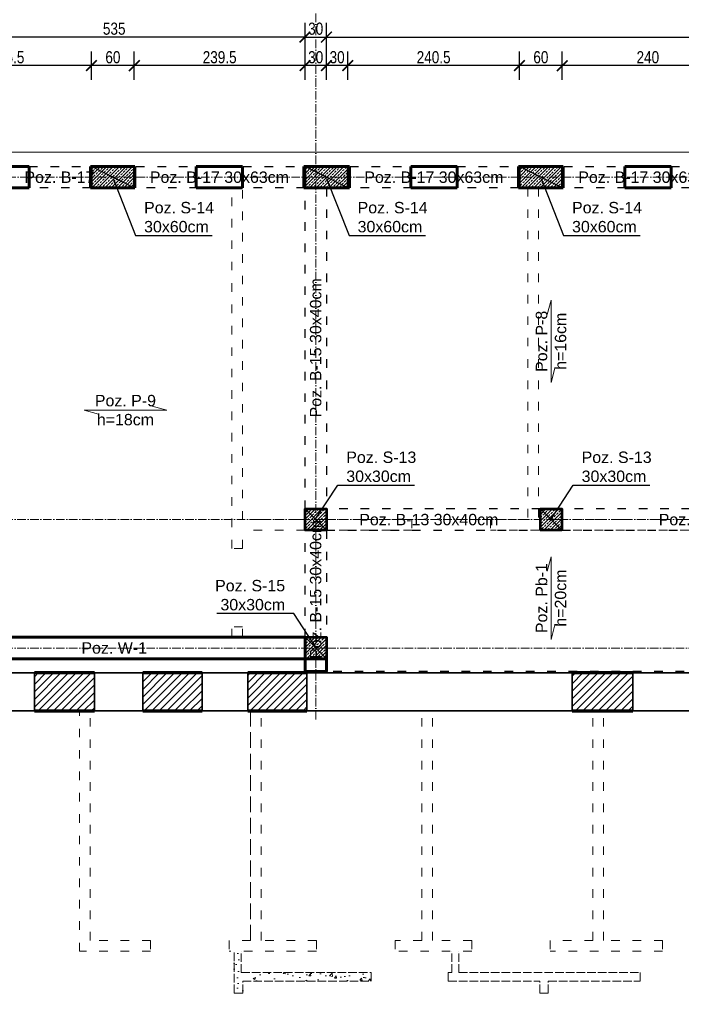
# Model space of a CAD drawing. Header units: inches. Extents: x 201967 to 338763, y -32705 to 30884.
# Tile 80 of 236: x 317119 to 318047, y -4 to 1376. Entities that reach past the tile are written whole.
import ezdxf

# ---------------------------------------------------------------- set-up
doc = ezdxf.new("R2010")
doc.units = ezdxf.units.IN
doc.header["$MEASUREMENT"] = 0
for name, pattern in [('ACAD_ISO02W100', [15, 12, -3]), ('ACAD_ISO03W100', [30, 12, -18]), ('ACAD_ISO10W100', [18, 12, -3, 0, -3])]:
    doc.linetypes.add(name, pattern=pattern)
for name, color, linetype, lineweight in [('00 b ŚCIANY nowe-zamurowania', 242, 'Continuous', 70), ('01 a1 KONSTRUKCJA żelebet', 200, 'Continuous', 53), ('01 b KONSTRUKCJA belki', 92, 'ACAD_ISO03W100', 30), ('01h1 KONSTRUKCJA pozycje stropy', 253, 'Continuous', 13), ('01h2 KONSTRUKCJA pozycje belki', 254, 'Continuous', 13), ('01h3 KONSTRUKCJA pozycje słupy', 252, 'Continuous', 13), ('02 b ściany dziłowe cienkie', 6, 'ACAD_ISO03W100', 13), ('11 OSIE ściany', 2, 'ACAD_ISO10W100', 5), ('90 WYMIAR', 155, 'Continuous', 9), ('_proj_MURY konstr', 1, 'Continuous', 20), ('_proj_SCHODY', 2, 'Continuous', 9), ('K_kreskowanie', 251, 'Continuous', 0), ('MURY konstrukcyjne', 70, 'Continuous', 60)]:
    doc.layers.add(name, color=color, linetype=linetype, lineweight=lineweight)
doc.styles.add('100 arial', font='arial.ttf', dxfattribs={"width": 0.8, "height": 17})
doc.styles.add('arialcce', font='arial.ttf')
doc.styles.add('OPIS', font='arial.ttf')
doc.styles.add('RomanS', font='romans.shx')
doc.dimstyles.new('100', dxfattribs={"dimscale": 10, "dimtxt": 17, "dimasz": 1.5, "dimexe": 2, "dimexo": 2, "dimgap": 0.3, "dimtad": 1, "dimdec": 1, "dimrnd": 0.5, "dimdsep": 46, "dimtxsty": '100 arial', "dimblk": 'ARCHTICK', "dimcen": 10, "dimclrd": 256, "dimclre": 256, "dimclrt": 256, "dimadec": 0, "dimazin": 0, "dimtfac": 1, "dimtdec": 1, "dimtix": 1, "dimtmove": 1, "dimatfit": 3, "dimfxl": 2, "dimfxlon": 1, "dimtolj": 1, "dimarcsym": 0})
doc.dimstyles.new('DIM100txt12', dxfattribs={"dimtxt": 12, "dimasz": 1.05, "dimexe": 0, "dimexo": 8, "dimgap": 4, "dimtad": 1, "dimdec": 7, "dimrnd": 0.5, "dimdsep": 46, "dimtxsty": 'RomanS', "dimblk1": 'DIM', "dimblk2": 'DIM', "dimsah": 1, "dimcen": 0.09, "dimse1": 1, "dimse2": 1, "dimclrt": 256, "dimadec": 1, "dimazin": 0, "dimtfac": 1, "dimtdec": 7, "dimtix": 1, "dimtofl": 0, "dimtmove": 2, "dimatfit": 3, "dimfxl": 1, "dimtolj": 1, "dimtzin": 0, "dimarcsym": 0})
pattern_1 = [(45, (0, -25), (-4.490128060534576, 4.490128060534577), []), (45, (4.490130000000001, -25), (-4.490128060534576, 4.490128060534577), [3.175, -1.5875])]

# ---------------------------------------------------------------- blocks, each defined once
blk = doc.blocks.new('1 osie 1 część BPPZ')
at = {"layer": '11 OSIE ściany'}
for p, q in [((-3437.399999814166, -529.999028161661), (-3437.399999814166, 516.7509718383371)), ((-907.3999998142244, 230.0009718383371), (-4101.782290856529, 230.0009718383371)), ((-1237.399999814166, -249.9990929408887), (-4101.782290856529, -249.9990929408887)), ((-1237.399999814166, -429.999028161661), (-4101.782290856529, -429.999028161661))]:
    blk.add_line(p, q, dxfattribs=at)
blk = doc.blocks.new('*U1121')
at = {"lineweight": 5, "ltscale": 0.25}
h = blk.add_hatch(dxfattribs=at)
h.set_pattern_fill('ANSI33', color=5, style=0)
h.set_pattern_definition(pattern_1)
h.paths.add_polyline_path([(0, 0), (-7.105427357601e-16, -30), (30, -30), (30, 0)])
blk.add_lwpolyline([(0, 0), (-7.105427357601e-16, -30), (30, -30), (30, 0)], close=True)
at = {"layer": 'Defpoints'}
blk.add_line((0, 0), (30, -30), dxfattribs=at)
blk = doc.blocks.new('*U1125')
at = {"lineweight": 5, "ltscale": 0.25}
h = blk.add_hatch(dxfattribs=at)
h.set_pattern_fill('ANSI33', color=5, style=0)
h.set_pattern_definition(pattern_1)
h.paths.add_polyline_path([(0, 0), (-4.973799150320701e-15, -60), (30, -60), (30, 0)])
blk.add_lwpolyline([(0, 0), (-4.973799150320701e-15, -60), (30, -60), (30, 0)], close=True)
at = {"layer": 'Defpoints'}
blk.add_line((0, 0), (30, -60), dxfattribs=at)
blk = doc.blocks.new('1 słupy 1 pietro rozbudowa 2')
at = {"layer": '01 a1 KONSTRUKCJA żelebet', "xscale": -1, "rotation": 270}
for name, p in [('*U1125', (310.6575151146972, -15.00000000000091)), ('*U1125', (610, -14.99999999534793)), ('*U1125', (910.6575151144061, -15.00000000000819)), ('*U1121', (580, -495.0000647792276)), ('*U1121', (910, -495.0000647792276)), ('*U1121', (580, -675.0000647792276))]:
    blk.add_blockref(name, p, dxfattribs=at)
blk = doc.blocks.new('DIM')
for p, q in [((7.275957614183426e-12, -13.00000000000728), (7.275957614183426e-12, 12.99999999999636)), ((8.000000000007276, -7.275957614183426e-12), (-7.999999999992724, -7.275957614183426e-12))]:
    blk.add_line(p, q)
at = {"const_width": 1.714285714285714}
blk.add_lwpolyline([(5.714285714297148, 5.714285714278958), (-5.71428571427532, -5.71428571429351)], dxfattribs=at)
blk = doc.blocks.new('_ARCHTICK')
at = {"color": 0, "linetype": 'ByBlock', "const_width": 0.15}
blk.add_lwpolyline([(-0.5, -0.5), (0.5, 0.5)], dxfattribs=at)
blk = doc.blocks.new('*D1776')
at = {"layer": '90 WYMIAR', "lineweight": -2, "transparency": 16777216}
for p, q in [((317534.1205437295, 1767.472764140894), (317534.1205437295, 1807.472764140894)), ((319054.1205437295, 1787.472764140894), (317534.1205437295, 1787.472764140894)), ((319054.1205437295, 1787.472764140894), (319054.1205437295, 1767.472764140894))]:
    blk.add_line(p, q, dxfattribs=at)
at = {"layer": 'Defpoints', "color": 0, "transparency": 16777216}
for p in [(319054.1205437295, 1795.280210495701), (317534.1205437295, 1787.472764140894), (317534.1205437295, 1288.780210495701)]:
    blk.add_point(p, dxfattribs=at)
at = {"layer": '90 WYMIAR', "lineweight": -2, "transparency": 16777216, "xscale": 15, "yscale": 15, "zscale": 15, "rotation": 180}
blk.add_blockref('_ARCHTICK', (317534.1205437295, 1787.472764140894), dxfattribs=at)
at = {"layer": '90 WYMIAR', "lineweight": -2, "transparency": 16777216, "xscale": 15, "yscale": 15, "zscale": 15}
blk.add_blockref('_ARCHTICK', (319054.1205437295, 1787.472764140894), dxfattribs=at)
at = {"layer": '90 WYMIAR', "transparency": 16777216, "insert": (318294.1205437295, 1799.152504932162), "char_height": 17, "attachment_point": 5, "style": '100 arial'}
blk.add_mtext('\\A1;1520', dxfattribs=at)
blk = doc.blocks.new('*D1822')
at = {"layer": '90 WYMIAR', "lineweight": -2, "transparency": 16777216}
for p, q in [((316969.1205437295, 1767.472764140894), (316969.1205437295, 1807.472764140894)), ((317534.1205437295, 1767.472764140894), (317534.1205437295, 1807.472764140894)), ((317534.1205437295, 1787.472764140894), (316969.1205437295, 1787.472764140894))]:
    blk.add_line(p, q, dxfattribs=at)
at = {"layer": 'Defpoints', "color": 0, "transparency": 16777216}
for p in [(316969.1205437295, 1787.472764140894), (316969.1205437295, 1442.030210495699), (317534.1205437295, 1288.780210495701)]:
    blk.add_point(p, dxfattribs=at)
at = {"layer": '90 WYMIAR', "lineweight": -2, "transparency": 16777216, "xscale": 15, "yscale": 15, "zscale": 15, "rotation": 180}
blk.add_blockref('_ARCHTICK', (316969.1205437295, 1787.472764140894), dxfattribs=at)
at = {"layer": '90 WYMIAR', "lineweight": -2, "transparency": 16777216, "xscale": 15, "yscale": 15, "zscale": 15}
blk.add_blockref('_ARCHTICK', (317534.1205437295, 1787.472764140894), dxfattribs=at)
at = {"layer": '90 WYMIAR', "transparency": 16777216, "insert": (317251.6205437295, 1799.152504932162), "char_height": 17, "attachment_point": 5, "style": '100 arial'}
blk.add_mtext('\\A1;565', dxfattribs=at)
blk = doc.blocks.new('*D1827')
at = {"layer": '90 WYMIAR', "lineweight": -2, "transparency": 16777216}
for p, q in [((316776.7828983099, 1629.40739390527), (316736.7828983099, 1629.40739390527)), ((316756.7828983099, 1155.280210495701), (316756.7828983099, 1629.40739390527)), ((316776.7828983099, 1155.280210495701), (316736.7828983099, 1155.280210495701))]:
    blk.add_line(p, q, dxfattribs=at)
at = {"layer": 'Defpoints', "color": 0, "transparency": 16777216}
for p in [(316756.7828983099, 1629.40739390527), (319054.1205437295, 1629.407393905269), (316869.7382526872, 1155.280210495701)]:
    blk.add_point(p, dxfattribs=at)
at = {"layer": '90 WYMIAR', "lineweight": -2, "transparency": 16777216, "xscale": 15, "yscale": 15, "zscale": 15}
for p, rotation in [((316756.7828983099, 1629.40739390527), 90), ((316756.7828983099, 1155.280210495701), 270)]:
    blk.add_blockref('_ARCHTICK', p, dxfattribs=dict(at, rotation=rotation))
at = {"layer": '90 WYMIAR', "transparency": 16777216, "insert": (316745.2828983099, 1392.343802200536), "char_height": 17, "attachment_point": 5, "rotation": 90, "style": '100 arial'}
blk.add_mtext('\\A1;474', dxfattribs=at)
blk = doc.blocks.new('*D1795')
at = {"layer": '90 WYMIAR', "lineweight": -2, "transparency": 16777216}
for p, q in [((317879.7780588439, 1291.786158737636), (317879.7780588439, 1331.786158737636)), ((318119.7780588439, 1291.786158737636), (318119.7780588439, 1331.786158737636)), ((318119.7780588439, 1311.786158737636), (317879.7780588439, 1311.786158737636))]:
    blk.add_line(p, q, dxfattribs=at)
at = {"layer": 'Defpoints', "color": 0, "transparency": 16777216}
for p in [(317879.7780588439, 1311.786158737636), (317879.7780588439, 1170.280210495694), (318119.7780588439, 1170.280210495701)]:
    blk.add_point(p, dxfattribs=at)
at = {"layer": '90 WYMIAR', "lineweight": -2, "transparency": 16777216, "xscale": 15, "yscale": 15, "zscale": 15, "rotation": 180}
blk.add_blockref('_ARCHTICK', (317879.7780588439, 1311.786158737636), dxfattribs=at)
at = {"layer": '90 WYMIAR', "lineweight": -2, "transparency": 16777216, "xscale": 15, "yscale": 15, "zscale": 15}
blk.add_blockref('_ARCHTICK', (318119.7780588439, 1311.786158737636), dxfattribs=at)
at = {"layer": '90 WYMIAR', "transparency": 16777216, "insert": (317999.7780588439, 1323.465899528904), "char_height": 17, "attachment_point": 5, "style": '100 arial'}
blk.add_mtext('\\A1;240', dxfattribs=at)
blk = doc.blocks.new('*D1796')
at = {"layer": '90 WYMIAR', "lineweight": -2, "transparency": 16777216}
for p, q in [((317819.7780588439, 1291.786158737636), (317819.7780588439, 1331.786158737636)), ((317879.7780588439, 1291.786158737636), (317879.7780588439, 1331.786158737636)), ((317879.7780588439, 1311.786158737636), (317819.7780588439, 1311.786158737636))]:
    blk.add_line(p, q, dxfattribs=at)
at = {"layer": 'Defpoints', "color": 0, "transparency": 16777216}
for p in [(317819.7780588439, 1311.786158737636), (317819.7780588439, 1170.280210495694), (317879.7780588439, 1170.280210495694)]:
    blk.add_point(p, dxfattribs=at)
at = {"layer": '90 WYMIAR', "lineweight": -2, "transparency": 16777216, "xscale": 15, "yscale": 15, "zscale": 15, "rotation": 180}
blk.add_blockref('_ARCHTICK', (317819.7780588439, 1311.786158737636), dxfattribs=at)
at = {"layer": '90 WYMIAR', "lineweight": -2, "transparency": 16777216, "xscale": 15, "yscale": 15, "zscale": 15}
blk.add_blockref('_ARCHTICK', (317879.7780588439, 1311.786158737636), dxfattribs=at)
at = {"layer": '90 WYMIAR', "transparency": 16777216, "insert": (317849.7780588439, 1323.465899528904), "char_height": 17, "attachment_point": 5, "style": '100 arial'}
blk.add_mtext('\\A1;60', dxfattribs=at)
blk = doc.blocks.new('*D1797')
at = {"layer": '90 WYMIAR', "lineweight": -2, "transparency": 16777216}
for p, q in [((317579.1205437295, 1291.786158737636), (317579.1205437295, 1331.786158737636)), ((317819.7780588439, 1291.786158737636), (317819.7780588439, 1331.786158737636)), ((317819.7780588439, 1311.786158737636), (317579.1205437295, 1311.786158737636))]:
    blk.add_line(p, q, dxfattribs=at)
at = {"layer": 'Defpoints', "color": 0, "transparency": 16777216}
for p in [(317579.1205437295, 1311.786158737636), (317579.1205437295, 1170.280210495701), (317819.7780588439, 1170.280210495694)]:
    blk.add_point(p, dxfattribs=at)
at = {"layer": '90 WYMIAR', "lineweight": -2, "transparency": 16777216, "xscale": 15, "yscale": 15, "zscale": 15, "rotation": 180}
blk.add_blockref('_ARCHTICK', (317579.1205437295, 1311.786158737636), dxfattribs=at)
at = {"layer": '90 WYMIAR', "lineweight": -2, "transparency": 16777216, "xscale": 15, "yscale": 15, "zscale": 15}
blk.add_blockref('_ARCHTICK', (317819.7780588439, 1311.786158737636), dxfattribs=at)
at = {"layer": '90 WYMIAR', "transparency": 16777216, "insert": (317699.4493012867, 1323.465899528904), "char_height": 17, "attachment_point": 5, "style": '100 arial'}
blk.add_mtext('\\A1;240.5', dxfattribs=at)
blk = doc.blocks.new('*D1798')
at = {"layer": '90 WYMIAR', "lineweight": -2, "transparency": 16777216}
for p, q in [((317549.1205437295, 1291.786158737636), (317549.1205437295, 1331.786158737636)), ((317579.1205437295, 1291.786158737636), (317579.1205437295, 1331.786158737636)), ((317579.1205437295, 1311.786158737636), (317549.1205437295, 1311.786158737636))]:
    blk.add_line(p, q, dxfattribs=at)
at = {"layer": 'Defpoints', "color": 0, "transparency": 16777216}
for p in [(317549.1205437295, 1311.786158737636), (317579.1205437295, 1170.280210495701), (317549.1205437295, 1140.280210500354)]:
    blk.add_point(p, dxfattribs=at)
at = {"layer": '90 WYMIAR', "lineweight": -2, "transparency": 16777216, "xscale": 15, "yscale": 15, "zscale": 15, "rotation": 180}
blk.add_blockref('_ARCHTICK', (317549.1205437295, 1311.786158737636), dxfattribs=at)
at = {"layer": '90 WYMIAR', "lineweight": -2, "transparency": 16777216, "xscale": 15, "yscale": 15, "zscale": 15}
blk.add_blockref('_ARCHTICK', (317579.1205437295, 1311.786158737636), dxfattribs=at)
at = {"layer": '90 WYMIAR', "transparency": 16777216, "insert": (317564.1205437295, 1323.471697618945), "char_height": 17, "attachment_point": 5, "style": '100 arial'}
blk.add_mtext('\\A1;30', dxfattribs=at)
blk = doc.blocks.new('*D1799')
at = {"layer": '90 WYMIAR', "lineweight": -2, "transparency": 16777216}
for p, q in [((317519.1205437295, 1291.786158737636), (317519.1205437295, 1331.786158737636)), ((317549.1205437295, 1291.786158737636), (317549.1205437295, 1331.786158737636)), ((317549.1205437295, 1311.786158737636), (317519.1205437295, 1311.786158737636))]:
    blk.add_line(p, q, dxfattribs=at)
at = {"layer": 'Defpoints', "color": 0, "transparency": 16777216}
for p in [(317519.1205437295, 1311.786158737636), (317519.1205437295, 1155.280210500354), (317549.1205437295, 1140.280210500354)]:
    blk.add_point(p, dxfattribs=at)
at = {"layer": '90 WYMIAR', "lineweight": -2, "transparency": 16777216, "xscale": 15, "yscale": 15, "zscale": 15, "rotation": 180}
blk.add_blockref('_ARCHTICK', (317519.1205437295, 1311.786158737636), dxfattribs=at)
at = {"layer": '90 WYMIAR', "lineweight": -2, "transparency": 16777216, "xscale": 15, "yscale": 15, "zscale": 15}
blk.add_blockref('_ARCHTICK', (317549.1205437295, 1311.786158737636), dxfattribs=at)
at = {"layer": '90 WYMIAR', "transparency": 16777216, "insert": (317534.1205437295, 1323.471697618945), "char_height": 17, "attachment_point": 5, "style": '100 arial'}
blk.add_mtext('\\A1;30', dxfattribs=at)
blk = doc.blocks.new('*D1800')
at = {"layer": '90 WYMIAR', "lineweight": -2, "transparency": 16777216}
for p, q in [((317279.7780588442, 1291.786158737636), (317279.7780588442, 1331.786158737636)), ((317519.1205437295, 1291.786158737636), (317519.1205437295, 1331.786158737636)), ((317519.1205437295, 1311.786158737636), (317279.7780588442, 1311.786158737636))]:
    blk.add_line(p, q, dxfattribs=at)
at = {"layer": 'Defpoints', "color": 0, "transparency": 16777216}
for p in [(317279.7780588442, 1311.786158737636), (317279.7780588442, 1155.280210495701), (317519.1205437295, 1155.280210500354)]:
    blk.add_point(p, dxfattribs=at)
at = {"layer": '90 WYMIAR', "lineweight": -2, "transparency": 16777216, "xscale": 15, "yscale": 15, "zscale": 15, "rotation": 180}
blk.add_blockref('_ARCHTICK', (317279.7780588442, 1311.786158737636), dxfattribs=at)
at = {"layer": '90 WYMIAR', "lineweight": -2, "transparency": 16777216, "xscale": 15, "yscale": 15, "zscale": 15}
blk.add_blockref('_ARCHTICK', (317519.1205437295, 1311.786158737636), dxfattribs=at)
at = {"layer": '90 WYMIAR', "transparency": 16777216, "insert": (317399.4493012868, 1323.471697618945), "char_height": 17, "attachment_point": 5, "style": '100 arial'}
blk.add_mtext('\\A1;239.5', dxfattribs=at)
blk = doc.blocks.new('*D1801')
at = {"layer": '90 WYMIAR', "lineweight": -2, "transparency": 16777216}
for p, q in [((317219.7780588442, 1291.786158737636), (317219.7780588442, 1331.786158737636)), ((317279.7780588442, 1291.786158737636), (317279.7780588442, 1331.786158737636)), ((317279.7780588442, 1311.786158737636), (317219.7780588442, 1311.786158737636))]:
    blk.add_line(p, q, dxfattribs=at)
at = {"layer": 'Defpoints', "color": 0, "transparency": 16777216}
for p in [(317219.7780588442, 1311.786158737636), (317219.7780588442, 1155.280210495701), (317279.7780588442, 1155.280210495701)]:
    blk.add_point(p, dxfattribs=at)
at = {"layer": '90 WYMIAR', "lineweight": -2, "transparency": 16777216, "xscale": 15, "yscale": 15, "zscale": 15, "rotation": 180}
blk.add_blockref('_ARCHTICK', (317219.7780588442, 1311.786158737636), dxfattribs=at)
at = {"layer": '90 WYMIAR', "lineweight": -2, "transparency": 16777216, "xscale": 15, "yscale": 15, "zscale": 15}
blk.add_blockref('_ARCHTICK', (317279.7780588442, 1311.786158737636), dxfattribs=at)
at = {"layer": '90 WYMIAR', "transparency": 16777216, "insert": (317249.7780588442, 1323.465899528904), "char_height": 17, "attachment_point": 5, "style": '100 arial'}
blk.add_mtext('\\A1;60', dxfattribs=at)
blk = doc.blocks.new('*D1802')
at = {"layer": '90 WYMIAR', "lineweight": -2, "transparency": 16777216}
for p, q in [((316984.1205437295, 1291.786158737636), (316984.1205437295, 1331.786158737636)), ((317219.7780588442, 1291.786158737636), (317219.7780588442, 1331.786158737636)), ((317219.7780588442, 1311.786158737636), (316984.1205437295, 1311.786158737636))]:
    blk.add_line(p, q, dxfattribs=at)
at = {"layer": 'Defpoints', "color": 0, "transparency": 16777216}
for p in [(316984.1205437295, 1311.786158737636), (316984.1205437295, 1155.280210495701), (317219.7780588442, 1155.280210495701)]:
    blk.add_point(p, dxfattribs=at)
at = {"layer": '90 WYMIAR', "lineweight": -2, "transparency": 16777216, "xscale": 15, "yscale": 15, "zscale": 15, "rotation": 180}
blk.add_blockref('_ARCHTICK', (316984.1205437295, 1311.786158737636), dxfattribs=at)
at = {"layer": '90 WYMIAR', "lineweight": -2, "transparency": 16777216, "xscale": 15, "yscale": 15, "zscale": 15}
blk.add_blockref('_ARCHTICK', (317219.7780588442, 1311.786158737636), dxfattribs=at)
at = {"layer": '90 WYMIAR', "transparency": 16777216, "insert": (317101.9493012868, 1323.471697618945), "char_height": 17, "attachment_point": 5, "style": '100 arial'}
blk.add_mtext('\\A1;235.5', dxfattribs=at)
blk = doc.blocks.new('*D1769')
at = {"layer": '90 WYMIAR', "lineweight": -2, "transparency": 16777216}
for p, q in [((316984.1205437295, 1331.786158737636), (316984.1205437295, 1371.786158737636)), ((317519.1205437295, 1331.786158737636), (317519.1205437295, 1371.786158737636)), ((317519.1205437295, 1351.786158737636), (316984.1205437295, 1351.786158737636))]:
    blk.add_line(p, q, dxfattribs=at)
at = {"layer": 'Defpoints', "color": 0, "transparency": 16777216}
for p in [(316984.1205437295, 1351.786158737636), (316984.1205437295, 1170.280210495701), (317519.1205437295, 1140.280210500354)]:
    blk.add_point(p, dxfattribs=at)
at = {"layer": '90 WYMIAR', "lineweight": -2, "transparency": 16777216, "xscale": 15, "yscale": 15, "zscale": 15, "rotation": 180}
blk.add_blockref('_ARCHTICK', (316984.1205437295, 1351.786158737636), dxfattribs=at)
at = {"layer": '90 WYMIAR', "lineweight": -2, "transparency": 16777216, "xscale": 15, "yscale": 15, "zscale": 15}
blk.add_blockref('_ARCHTICK', (317519.1205437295, 1351.786158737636), dxfattribs=at)
at = {"layer": '90 WYMIAR', "transparency": 16777216, "insert": (317251.6205437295, 1363.471697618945), "char_height": 17, "attachment_point": 5, "style": '100 arial'}
blk.add_mtext('\\A1;535', dxfattribs=at)
blk = doc.blocks.new('*D1771')
at = {"layer": '90 WYMIAR', "lineweight": -2, "transparency": 16777216}
for p, q in [((317519.1205437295, 1331.786158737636), (317519.1205437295, 1371.786158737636)), ((317549.1205437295, 1331.786158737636), (317549.1205437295, 1371.786158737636)), ((317519.1205437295, 1351.786158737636), (317549.1205437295, 1351.786158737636))]:
    blk.add_line(p, q, dxfattribs=at)
at = {"layer": 'Defpoints', "color": 0, "transparency": 16777216}
for p in [(317549.1205437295, 1351.786158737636), (317519.1205437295, 1140.280210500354), (317549.1205437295, 1140.280210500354)]:
    blk.add_point(p, dxfattribs=at)
at = {"layer": '90 WYMIAR', "lineweight": -2, "transparency": 16777216, "xscale": 15, "yscale": 15, "zscale": 15, "rotation": 180}
blk.add_blockref('_ARCHTICK', (317519.1205437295, 1351.786158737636), dxfattribs=at)
at = {"layer": '90 WYMIAR', "lineweight": -2, "transparency": 16777216, "xscale": 15, "yscale": 15, "zscale": 15}
blk.add_blockref('_ARCHTICK', (317549.1205437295, 1351.786158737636), dxfattribs=at)
at = {"layer": '90 WYMIAR', "transparency": 16777216, "insert": (317534.1205437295, 1363.471697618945), "char_height": 17, "attachment_point": 5, "style": '100 arial'}
blk.add_mtext('\\A1;30', dxfattribs=at)
blk = doc.blocks.new('*D1772')
at = {"layer": '90 WYMIAR', "lineweight": -2, "transparency": 16777216}
for p, q in [((317549.1205437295, 1331.786158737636), (317549.1205437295, 1371.786158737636)), ((319039.1205437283, 1331.786158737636), (319039.1205437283, 1371.786158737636)), ((317549.1205437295, 1351.786158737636), (319039.1205437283, 1351.786158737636))]:
    blk.add_line(p, q, dxfattribs=at)
at = {"layer": 'Defpoints', "color": 0, "transparency": 16777216}
for p in [(319039.1205437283, 1351.786158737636), (319039.1205437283, 1170.280210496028), (317549.1205437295, 1140.280210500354)]:
    blk.add_point(p, dxfattribs=at)
at = {"layer": '90 WYMIAR', "lineweight": -2, "transparency": 16777216, "xscale": 15, "yscale": 15, "zscale": 15, "rotation": 180}
blk.add_blockref('_ARCHTICK', (317549.1205437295, 1351.786158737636), dxfattribs=at)
at = {"layer": '90 WYMIAR', "lineweight": -2, "transparency": 16777216, "xscale": 15, "yscale": 15, "zscale": 15}
blk.add_blockref('_ARCHTICK', (319039.1205437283, 1351.786158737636), dxfattribs=at)
at = {"layer": '90 WYMIAR', "transparency": 16777216, "insert": (318294.1205437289, 1363.465899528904), "char_height": 17, "attachment_point": 5, "style": '100 arial'}
blk.add_mtext('\\A1;1490', dxfattribs=at)

msp = doc.modelspace()

# ---------------------------------------------------------------- hatches: boundary and pattern name
at = {"layer": '_proj_MURY konstr'}
h = msp.add_hatch(dxfattribs=at)
h.set_pattern_fill('ANSI31', scale=60, angle=360)
h.set_pattern_definition([(44.99999999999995, (253972.1774901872, -10358.52653760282), (-5.303300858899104, 5.303300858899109), [])])
h.paths.add_polyline_path([(317223.7933611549, 407.1579426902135), (317223.7933611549, 460.280379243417), (317139.7933611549, 460.280379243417), (317139.7933611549, 407.1579426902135)])
h.paths.add_polyline_path([(317291.7933611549, 460.280379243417), (317291.7933611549, 407.1579426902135), (317374.7933611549, 407.1579426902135), (317374.7933611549, 460.280379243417)])
h.paths.add_polyline_path([(317438.7933611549, 407.1579427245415), (317521.7933611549, 407.1579427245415), (317521.7933611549, 460.280379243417), (317438.7933611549, 460.280379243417)])
h = msp.add_hatch(dxfattribs=at)
h.set_pattern_fill('ANSI31', scale=60, angle=360)
h.set_pattern_definition([(44.99999999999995, (253972.1774901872, -10358.52653760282), (-5.303300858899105, 5.30330085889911), [])])
h.paths.add_polyline_path([(317893.7933611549, 460.280379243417), (317893.7933611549, 407.1579428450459), (317978.7933611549, 407.1579427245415), (317978.7933611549, 460.280379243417)])
h.paths.add_polyline_path([(318642.7933611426, 460.280379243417), (318642.7933611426, 407.1579430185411), (318728.7933610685, 407.157942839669), (318728.7933610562, 460.280379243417)])
at = {"layer": 'K_kreskowanie', "linetype": 'ACAD_ISO02W100'}
h = msp.add_hatch(dxfattribs=at)
h.set_pattern_fill('AR-CONC', color=251, scale=5, angle=359.9999999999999)
h.set_pattern_definition([(49.99999999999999, (231510.2022585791, -394.6021037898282), (35.86300913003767, -3.137606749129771), [3.75, -41.25]), (355.0000000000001, (231510.2022585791, -394.6021037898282), (-6.937566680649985, 37.60960668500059), [3, -33]), (100.4514444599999, (231513.1908426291, -394.8635709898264), (28.92544233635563, 34.47199954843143), [3.1870096, -35.0571056]), (46.1842, (231510.2022585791, -384.6021037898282), (53.36206653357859, -8.275964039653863), [5.624999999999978, -61.87499999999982]), (96.63563549, (231514.6490958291, -385.2917691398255), (46.73309728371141, 48.70593003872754), [4.7805171, -52.58568799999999]), (351.1841639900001, (231510.2022585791, -384.6021037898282), (46.73309725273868, 48.70593001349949), [4.5, -49.50000005]), (21.00000000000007, (231515.2022585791, -387.1021037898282), (29.84535260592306, -20.13094453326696), [3.749999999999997, -41.24999999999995]), (326.0000000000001, (231515.2022585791, -387.1021037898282), (12.1657665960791, 36.25750225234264), [3, -33]), (71.4514447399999, (231517.6893712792, -388.7796824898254), (42.01111883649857, 16.12655764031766), [3.1870095, -35.0571056]), (37.49999999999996, (231510.2022585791, -394.6021037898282), (0.607992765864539, 16.64469269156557), [0, -32.59999999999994, 0, -33.49999999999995, 0, -33.12499999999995]), (7.500000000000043, (231510.2022585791, -394.6021037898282), (13.15347687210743, 19.720585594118), [0, -19.09999999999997, 0, -31.84999999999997, 0, -12.62499999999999]), (327.4999999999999, (231499.0522585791, -394.6021037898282), (26.69112180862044, -1.127743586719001), [0, -12.5, 0, -39, 0, -51.75]), (317.5, (231494.0522585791, -394.6021037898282), (29.15930846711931, 5.005249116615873), [0, -16.25, 0, -25.9, 0, -36.75])])
h.paths.add_polyline_path([(317419.7933611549, 11.37875694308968), (317431.7933611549, 11.37875694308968), (317431.7933611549, 28.15794269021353), (317611.7933611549, 28.15794269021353), (317611.7933611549, 40.15794269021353), (317429.7933611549, 40.15794269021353), (317429.7933611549, 70.1579428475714), (317419.7933611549, 70.15794269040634)])

# ---------------------------------------------------------------- linework, layer by layer
at = {"layer": '00 b ŚCIANY nowe-zamurowania'}
for p, q in [((317223.7933611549, 460.280379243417), (317139.7933611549, 460.280379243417)), ((317374.7933611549, 460.280379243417), (317291.7933611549, 460.280379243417)), ((317521.7933611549, 460.280379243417), (317438.7933611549, 460.280379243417)), ((317978.7933611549, 460.2803792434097), (317893.7933611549, 460.2803792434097)), ((317139.7933611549, 407.1579426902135), (317223.7933611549, 407.1579426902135)), ((317291.7933611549, 407.1579426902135), (317374.7933611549, 407.1579426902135)), ((317438.7933611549, 407.1579427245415), (317521.7933611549, 407.1579427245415)), ((317893.7933611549, 407.1579426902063), (317978.7933611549, 407.1579426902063))]:
    msp.add_line(p, q, dxfattribs=at)
at = {"layer": '01 b KONSTRUKCJA belki'}
for points in [[(319019.1205437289, 1140.280147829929), (317132.2780588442, 1140.280147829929), (317132.2780588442, 1170.280147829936), (319019.1205437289, 1170.280147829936)], [(317549.1205437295, 510.2802083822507), (317519.1205437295, 510.2802083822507), (317519.1205437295, 1140.280210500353), (317549.1205437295, 1140.280210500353)], [(317549.1205437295, 660.2801457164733), (319649.1205437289, 660.2801457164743), (319649.1205437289, 690.2801457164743), (317549.1205437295, 690.2801457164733)]]:
    msp.add_lwpolyline(points, close=True, dxfattribs=at)
msp.add_lwpolyline([(319649.1205437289, 690.2801457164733), (319670.738252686, 690.2801457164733), (319670.738252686, 462.2802083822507), (317549.1205437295, 462.2801457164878)], dxfattribs=at)
at = {"layer": '01h1 KONSTRUKCJA pozycje stropy'}
for points in [[(317869.5501991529, 887.5715005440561), (317864.1205437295, 867.4118638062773), (317864.1205437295, 983.1484276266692), (317858.6908883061, 962.9887908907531)], [(317229.6351318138, 823.2894794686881), (317209.475495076, 828.719134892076), (317325.2120588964, 828.719134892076), (317305.0524221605, 834.1487903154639)], [(317869.5501991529, 527.5715005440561), (317864.1205437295, 507.4118638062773), (317864.1205437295, 623.1484276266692), (317858.6908883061, 602.9887908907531)]]:
    msp.add_lwpolyline(points, dxfattribs=at)
at = {"layer": '02 b ściany dziłowe cienkie'}
for p, q in [((317416.620543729, 634.8342131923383), (317416.620543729, 1140.280210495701)), ((317431.6205437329, 675.2801457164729), (317431.6205437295, 1140.280210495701)), ((317831.3382428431, 1140.280210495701), (317831.3382428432, 675.2801457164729)), ((317846.3382428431, 1140.280210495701), (317846.3382428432, 675.2801457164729)), ((317669.016198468, 675.2801457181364), (317431.6205437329, 675.2801457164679)), ((317669.016198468, 675.2801457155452), (317669.016198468, 660.2801457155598)), ((317831.3382428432, 675.2801457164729), (317779.016198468, 675.2801457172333)), ((317779.016198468, 675.2801457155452), (317779.016198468, 660.2801457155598)), ((318117.1246251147, 675.2801457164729), (317846.3382428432, 675.2801457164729)), ((317669.016198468, 660.2801457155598), (317431.6205437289, 660.2801457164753)), ((317431.6205437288, 634.8342131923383), (317431.6205437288, 660.2801457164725)), ((318117.1246251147, 660.2801457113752), (317779.016198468, 660.2801457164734)), ((317431.620543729, 634.8342131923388), (317416.620543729, 634.8342131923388)), ((317431.6205437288, 524.8342131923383), (317416.6205437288, 524.8342131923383)), ((317416.6205437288, 510.2801830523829), (317416.6205437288, 524.8342131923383)), ((317431.6205437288, 510.2801821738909), (317431.6205437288, 524.8342131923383)), ((317202.793361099, 70.15794284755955), (317202.793361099, 407.1579428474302)), ((317217.793361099, 85.15794284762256), (317217.793361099, 407.1579428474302)), ((317442.7933611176, 407.1579428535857), (317442.7933611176, 85.15794284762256)), ((317457.7933611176, 85.15794284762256), (317457.7933611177, 407.1579428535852)), ((317682.7933611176, 85.15794284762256), (317682.7933611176, 407.1579428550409)), ((317697.7933611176, 85.15794284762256), (317697.7933611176, 407.1579428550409)), ((317922.7933611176, 85.15794284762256), (317922.7933611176, 407.1579428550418)), ((317922.7933611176, 85.15794284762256), (317922.7933611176, 407.1579428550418)), ((317937.7933611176, 85.15794284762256), (317937.7933611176, 407.1579428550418)), ((317442.7933611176, 85.15794284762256), (317442.7933611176, 398.135100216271)), ((317442.7933611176, 85.15794284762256), (317442.7933611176, 398.135100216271)), ((317302.6448554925, 85.15794284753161), (317217.793361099, 85.15794284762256)), ((317302.6448554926, 85.15794284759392), (317302.6448554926, 70.15794284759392)), ((317442.7933611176, 85.15794284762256), (317412.6448554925, 85.15794284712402)), ((317412.6448554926, 85.15794284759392), (317412.6448554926, 70.15794284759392)), ((317535.3023959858, 85.15794284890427), (317457.7933611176, 85.15794284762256)), ((317535.3023959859, 85.15794284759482), (317535.3023959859, 70.15794284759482)), ((317682.7933611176, 85.15794269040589), (317645.3023959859, 85.15794284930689)), ((317645.3023959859, 85.15794284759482), (317645.3023959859, 70.15794284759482)), ((317752.851814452, 85.17928383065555), (317697.7933611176, 85.15794269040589)), ((317752.8518144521, 85.15794284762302), (317752.8518144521, 70.15794284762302)), ((317922.7933611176, 85.15794269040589), (317862.851814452, 85.17928383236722)), ((317862.8518144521, 85.15794284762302), (317862.8518144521, 70.15794284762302)), ((318020.4769908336, 85.17928383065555), (317937.7933611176, 85.15794284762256)), ((318020.4769908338, 85.17928383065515), (318020.4769908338, 70.17928383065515)), ((318020.4769908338, 85.15794284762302), (318020.4769908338, 70.15794284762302)), ((317302.6448554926, 70.15794284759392), (317202.793361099, 70.15794284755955)), ((317535.3023959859, 70.15794284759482), (317412.6448554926, 70.15794284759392)), ((317752.8518144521, 70.15794284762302), (317645.3023959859, 70.15794284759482)), ((318020.4769908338, 70.15794284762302), (317862.8518144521, 70.15794284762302))]:
    msp.add_line(p, q, dxfattribs=at)
at = {"layer": '_proj_MURY konstr', "color": 3, "lineweight": 35}
for p, q in [((317139.7933611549, 460.2803792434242), (316934.7382526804, 460.280379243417)), ((317139.7933611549, 407.1579426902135), (317139.7933611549, 460.280379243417)), ((317291.7933611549, 460.2803792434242), (317223.7933611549, 460.2803792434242)), ((317291.7933611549, 460.280379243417), (317223.7933611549, 460.280379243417)), ((317223.7933611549, 407.1579426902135), (317223.7933611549, 460.280379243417)), ((317291.7933611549, 407.1579426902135), (317291.7933611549, 460.280379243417)), ((317438.7933611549, 460.2803792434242), (317374.7933611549, 460.2803792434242)), ((317438.7933611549, 460.280379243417), (317374.7933611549, 460.280379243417)), ((317374.7933611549, 407.1579426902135), (317374.7933611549, 460.280379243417)), ((317438.7933611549, 407.1579426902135), (317438.7933611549, 460.280379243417)), ((317893.7933611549, 460.2803792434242), (317521.7933611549, 460.2803792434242)), ((317893.7933611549, 460.280379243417), (317521.7933611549, 460.280379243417)), ((317521.7933611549, 407.1579427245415), (317521.7933611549, 460.280379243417)), ((317893.7933611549, 407.1579427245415), (317893.7933611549, 460.280379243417)), ((318194.7933611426, 460.2803792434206), (317978.7933611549, 460.2803792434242)), ((318194.7933611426, 460.280379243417), (317978.7933611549, 460.280379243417)), ((317978.7933611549, 407.1579427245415), (317978.7933611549, 460.280379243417)), ((316986.7933611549, 407.1579426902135), (317139.7933611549, 407.1579426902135)), ((317223.7933611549, 407.1579426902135), (317291.7933611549, 407.1579426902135)), ((317374.7933611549, 407.1579426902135), (317429.7933611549, 407.1579426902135)), ((317429.7933611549, 407.1579426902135), (317438.7933611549, 407.1579427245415)), ((317521.7933611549, 407.1579426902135), (317724.7933611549, 407.1579426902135)), ((317724.7933611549, 407.1579428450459), (317893.7933611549, 407.1579428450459)), ((317978.7933611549, 407.1579427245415), (318194.7933611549, 407.1579429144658))]:
    msp.add_line(p, q, dxfattribs=at)
at = {"layer": '_proj_SCHODY', "color": 2}
msp.add_lwpolyline([(319019.1205437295, 1663.191687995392), (319999.1205437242, 1692.587980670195), (319999.1205437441, 960.323566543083), (321822.9710552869, 960.2802062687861), (322125.462138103, -587.0182261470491), (322125.4667548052, -1750.114870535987), (320936.5205435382, -1750.119589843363), (320936.7382526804, -903.7197916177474), (319670.7382526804, -903.7196400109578), (319670.7457617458, -805.719794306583), (316934.7382526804, -805.7197916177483), (316934.7382526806, 1190.280147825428), (319019.1205437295, 1190.280147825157)], close=True, dxfattribs=at)
at = {"layer": 'K_kreskowanie', "linetype": 'ACAD_ISO02W100'}
for p, q in [((317419.7933611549, 11.37875694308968), (317419.7933611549, 70.15794269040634)), ((317429.7933611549, 40.15794269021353), (317429.7933611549, 70.15794269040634)), ((317724.7933611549, 40.15794269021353), (317724.7933611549, 70.15794269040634)), ((317734.7933611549, 40.15794269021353), (317734.7933611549, 70.15794269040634)), ((317429.7933611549, 40.15794269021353), (317611.7933611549, 40.15794269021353)), ((317431.7933611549, 11.37875694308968), (317431.7933611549, 28.15794269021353)), ((317431.7933611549, 28.15794269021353), (317611.7933611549, 28.15794269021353)), ((317611.7933611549, 40.15794269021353), (317611.7933611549, 28.15794269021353)), ((317719.7933611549, 40.15794269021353), (317724.7933611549, 40.15794269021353)), ((317719.7933611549, 40.15794269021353), (317719.7933611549, 28.15794269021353)), ((317719.7933611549, 28.15794269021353), (317848.1381102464, 28.15794269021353)), ((317734.7933611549, 40.15794269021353), (317988.7807605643, 40.15794269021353)), ((317848.1381102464, 11.37875694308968), (317848.1381102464, 28.15794269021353)), ((317860.1381102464, 11.37875694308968), (317860.1381102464, 28.15794269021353)), ((317860.1381102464, 28.15794269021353), (317988.7807605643, 28.15794269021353)), ((317988.7807605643, 40.15794269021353), (317988.7807605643, 28.15794269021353)), ((317431.7933611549, 11.37875694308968), (317419.7933611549, 11.37875694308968)), ((317860.1381102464, 11.37875694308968), (317848.1381102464, 11.37875694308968))]:
    msp.add_line(p, q, dxfattribs=at)
at = {"layer": 'MURY konstrukcyjne'}
for p, q in [((317132.2780588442, 1140.280210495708), (317132.2780588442, 1170.280147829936)), ((317218.2780588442, 1140.280210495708), (317218.2780588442, 1170.280147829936)), ((317280.6205437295, 1140.280210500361), (317280.6205437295, 1170.280147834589)), ((317366.6205437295, 1140.280210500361), (317366.6205437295, 1170.280147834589)), ((317431.6205437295, 1140.280210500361), (317431.6205437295, 1170.280147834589)), ((317517.6205437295, 1140.280210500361), (317517.6205437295, 1170.280147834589)), ((317581.2780588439, 1140.280210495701), (317581.2780588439, 1170.280147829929)), ((317667.2780588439, 1140.280210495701), (317667.2780588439, 1170.280147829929)), ((317732.2780588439, 1140.280210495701), (317732.2780588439, 1170.280147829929)), ((317818.2780588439, 1140.280210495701), (317818.2780588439, 1170.280147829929)), ((317881.2780588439, 1140.280210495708), (317881.2780588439, 1170.280147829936)), ((317967.2780588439, 1140.280210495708), (317967.2780588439, 1170.280147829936)), ((318032.2780588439, 1140.280210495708), (318032.2780588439, 1170.280147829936))]:
    msp.add_line(p, q, dxfattribs=at)
for points in [[(317132.2780588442, 1170.280147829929), (316984.1205437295, 1170.280147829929), (316984.1205437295, 1140.280210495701), (317132.2780588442, 1140.280210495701)], [(317280.6205437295, 1170.280147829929), (317218.2780588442, 1170.280147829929)], [(317431.6205437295, 1170.280147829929), (317366.6205437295, 1170.280147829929)], [(317581.2780588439, 1170.280147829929), (317517.6205437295, 1170.280147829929)], [(317732.2780588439, 1170.280147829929), (317667.2780588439, 1170.280147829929)], [(317881.2780588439, 1170.280147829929), (317818.2780588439, 1170.280147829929)], [(318032.2780588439, 1170.280147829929), (317967.2780588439, 1170.280147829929)], [(317218.2780588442, 1140.280210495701), (317280.6205437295, 1140.280210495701)], [(317366.6205437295, 1140.280210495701), (317431.6205437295, 1140.280210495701)], [(317517.6205437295, 1140.280210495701), (317581.2780588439, 1140.280210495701)], [(317667.2780588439, 1140.280210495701), (317732.2780588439, 1140.280210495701)], [(317818.2780588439, 1140.280210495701), (317881.2780588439, 1140.280210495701)], [(317967.2780588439, 1140.280210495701), (318032.2780588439, 1140.280210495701)]]:
    msp.add_lwpolyline(points, dxfattribs=at)
for points in [[(317519.1205437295, 480.2801143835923), (316984.1205437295, 480.2801457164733), (316984.1205437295, 510.2802083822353), (317519.1205437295, 510.2801770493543)], [(317519.1205437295, 480.2800830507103), (317549.1205437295, 480.2800830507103), (317549.1205437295, 462.2801457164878), (317519.1205437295, 462.2801457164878)]]:
    msp.add_lwpolyline(points, close=True, dxfattribs=at)

# ---------------------------------------------------------------- block references
at = {"layer": '01 a1 KONSTRUKCJA żelebet'}
msp.add_blockref('1 słupy 1 pietro rozbudowa 2', (316969.1205437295, 1155.280210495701), dxfattribs=at)
at = {"layer": '11 OSIE ściany'}
msp.add_blockref('1 osie 1 część BPPZ', (320971.5205435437, 925.2792386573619), dxfattribs=at)

# ---------------------------------------------------------------- texts
at = {"layer": '01h1 KONSTRUKCJA pozycje stropy', "char_height": 16, "attachment_point": 5, "rotation": 90.00000000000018, "style": 'arialcce'}
for s, insert in [('Poz. P-8\\Ph=16cm', (317864.1205437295, 925.2801457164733)), ('Poz. Pb-1\\Ph=20cm', (317864.1205437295, 565.2801457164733))]:
    msp.add_mtext(s, dxfattribs=dict(at, insert=insert))
at = {"layer": '01h1 KONSTRUKCJA pozycje stropy', "insert": (317267.3437769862, 828.719134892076), "char_height": 16, "attachment_point": 5, "style": 'arialcce'}
msp.add_mtext('Poz. P-9\\Ph=18cm', dxfattribs=at)
at = {"layer": '01h2 KONSTRUKCJA pozycje belki', "char_height": 16, "attachment_point": 5, "style": 'OPIS'}
for s, insert in [('Poz. B-17', (317174.8264628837, 1155.280210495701)), ('Poz. B-17 30x63cm', (317399.1205437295, 1155.280210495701)), ('Poz. B-17 30x63cm', (317699.7780588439, 1155.280210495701)), ('Poz. B-17 30x63cm', (317999.7780588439, 1155.280210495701)), ('Poz. B-13 30x40cm', (317692.7098899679, 675.2801457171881)), ('Poz. B-14 30x40cm', (318112.5238951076, 675.2801457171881)), ('Poz. W-1', (317251.6205437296, 495.2405841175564))]:
    msp.add_mtext(s, dxfattribs=dict(at, insert=insert))
at = {"layer": '01h2 KONSTRUKCJA pozycje belki', "char_height": 16, "attachment_point": 5, "rotation": 89.99999999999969, "style": 'OPIS'}
for insert in [(317534.1205437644, 916.0818347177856), (317534.1205437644, 577.5357360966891)]:
    msp.add_mtext('Poz. B-15 30x40cm', dxfattribs=dict(at, insert=insert))
at = {"layer": '01h3 KONSTRUKCJA pozycje słupy', "char_height": 16, "style": 'OPIS'}
for s, insert, attachment_point in [('Poz. S-14\\P30x60cm', (317293.5330089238, 1099.265212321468), 4), ('Poz. S-14\\P30x60cm', (317592.8754938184, 1099.265212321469), 4), ('Poz. S-14\\P30x60cm', (317893.5330089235, 1099.265212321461), 4), ('Poz. S-13\\P30x30cm', (317576.9911981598, 749.2992147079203), 4), ('Poz. S-13\\P30x30cm', (317906.9911981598, 749.2652123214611), 4), ('Poz. S-15\\P30x30cm', (317491.2498245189, 569.29927948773), 6)]:
    msp.add_mtext(s, dxfattribs=dict(at, insert=insert, attachment_point=attachment_point))

# ---------------------------------------------------------------- dimensions: what is measured, and where the dimension line sits
at = {"layer": '90 WYMIAR'}
for base, p1, p2, picture, middle in [((316969.1205437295, 1787.472764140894), (317534.1205437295, 1288.780210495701), (316969.1205437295, 1442.030210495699), '*D1822', (317251.6205437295, 1799.152504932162)), ((317534.1205437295, 1787.472764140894), (319054.1205437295, 1795.280210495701), (317534.1205437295, 1288.780210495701), '*D1776', (318294.1205437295, 1799.152504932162)), ((316984.1205437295, 1351.786158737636), (317519.1205437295, 1140.280210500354), (316984.1205437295, 1170.280210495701), '*D1769', (317251.6205437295, 1363.471697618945)), ((317549.1205437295, 1351.786158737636), (317519.1205437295, 1140.280210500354), (317549.1205437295, 1140.280210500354), '*D1771', (317534.1205437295, 1363.471697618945)), ((319039.1205437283, 1351.786158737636), (317549.1205437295, 1140.280210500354), (319039.1205437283, 1170.280210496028), '*D1772', (318294.1205437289, 1363.465899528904)), ((316984.1205437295, 1311.786158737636), (317219.7780588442, 1155.280210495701), (316984.1205437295, 1155.280210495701), '*D1802', (317101.9493012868, 1323.471697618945)), ((317219.7780588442, 1311.786158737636), (317279.7780588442, 1155.280210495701), (317219.7780588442, 1155.280210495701), '*D1801', (317249.7780588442, 1323.465899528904)), ((317279.7780588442, 1311.786158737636), (317519.1205437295, 1155.280210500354), (317279.7780588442, 1155.280210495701), '*D1800', (317399.4493012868, 1323.471697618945)), ((317519.1205437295, 1311.786158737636), (317549.1205437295, 1140.280210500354), (317519.1205437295, 1155.280210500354), '*D1799', (317534.1205437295, 1323.471697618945)), ((317549.1205437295, 1311.786158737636), (317579.1205437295, 1170.280210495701), (317549.1205437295, 1140.280210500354), '*D1798', (317564.1205437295, 1323.471697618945)), ((317579.1205437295, 1311.786158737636), (317819.7780588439, 1170.280210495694), (317579.1205437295, 1170.280210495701), '*D1797', (317699.4493012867, 1323.465899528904)), ((317819.7780588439, 1311.786158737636), (317879.7780588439, 1170.280210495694), (317819.7780588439, 1170.280210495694), '*D1796', (317849.7780588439, 1323.465899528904)), ((317879.7780588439, 1311.786158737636), (318119.7780588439, 1170.280210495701), (317879.7780588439, 1170.280210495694), '*D1795', (317999.7780588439, 1323.465899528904))]:
    dim = msp.add_linear_dim(base=base, p1=p1, p2=p2, dimstyle='100', dxfattribs=at)
    dim.commit()
    dim.dimension.update_dxf_attribs({"geometry": picture, "text_midpoint": middle})
dim = msp.add_linear_dim(base=(316756.7828983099, 1629.40739390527), p1=(316869.7382526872, 1155.280210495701), p2=(319054.1205437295, 1629.407393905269), angle=90, dimstyle='100', dxfattribs=at)
dim.commit()
dim.dimension.update_dxf_attribs({"geometry": '*D1827', "text_midpoint": (316745.2828983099, 1392.343802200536)})

# ---------------------------------------------------------------- leaders
at = {"layer": '01h3 KONSTRUKCJA pozycje słupy', "annotation_type": 0, "has_hookline": 1}
for points, hookline_direction, text_width in [([(317250.0785698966, 1153.647296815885), (317281.5330089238, 1073.620828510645), (317289.5330089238, 1073.620828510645)], 0, 95.34515688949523), ([(317549.4210547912, 1153.647296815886), (317580.8754938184, 1073.620828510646), (317588.8754938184, 1073.620828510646)], 0, 95.34515688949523), ([(317850.0785698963, 1153.647296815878), (317881.5330089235, 1073.620828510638), (317889.5330089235, 1073.620828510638)], 0, 95.34515688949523), ([(317533.5367591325, 675.3178824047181), (317564.9911981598, 723.6548308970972), (317572.9911981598, 723.6548308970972)], 0, 95.41064120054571), ([(317863.5367591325, 675.283880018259), (317894.9911981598, 723.620828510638), (317902.9911981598, 723.620828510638)], 0, 95.41064120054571), ([(317534.7042635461, 495.3179471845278), (317503.2498245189, 543.6548956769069), (317495.2498245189, 543.6548956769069)], 1, 95.53069577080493)]:
    msp.add_leader(points, dimstyle='DIM100txt12', override={"dimasz": 8, "dimgap": 4, "dimtad": 1}, dxfattribs=dict(at, hookline_direction=hookline_direction, text_width=text_width))

doc.saveas('drawing.dxf')
